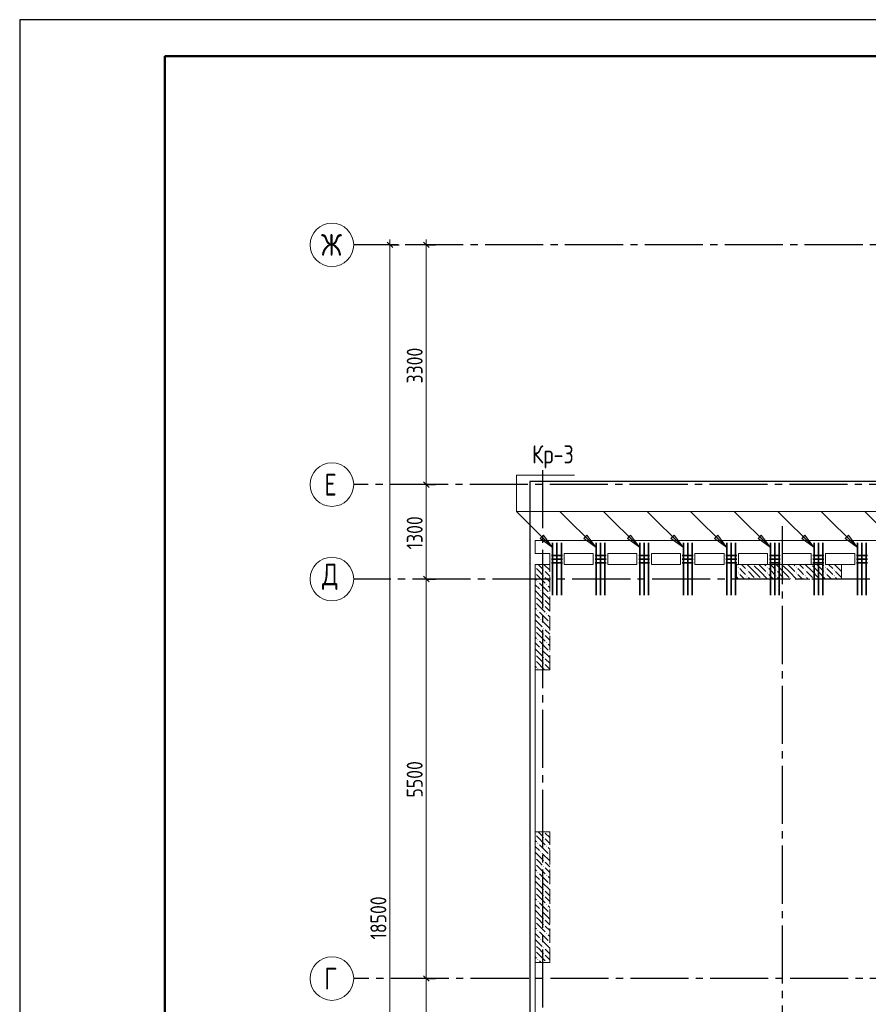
# Model space of a CAD drawing. Header units: millimetres. Extents: x 0 to 61017, y 0 to 42000.
# Tile 5 of 21: x 0 to 11688, y 28446 to 42000. Entities that reach past the tile are written whole.
import ezdxf

# ---------------------------------------------------------------- set-up
doc = ezdxf.new("R2010")
doc.units = ezdxf.units.MM
doc.linetypes.add('______2', pattern=[270, 200, -70])
doc.linetypes.add('______5', pattern=[1100, 800, -100, 100, -100])
for name, color, linetype, lineweight in [('S1 Стержни арматуры фон', 7, 'Continuous', 25), ('Standard', 7, 'Continuous', 25), ('ЖБ Пилон', 180, 'Continuous', 25), ('Оси', 40, '______5', 18), ('Позиционная метка номер позиции', 7, 'Continuous', 13), ('Поперечное армирование AW фон', 7, 'Continuous', 25)]:
    doc.layers.add(name, color=color, linetype=linetype, lineweight=lineweight)
doc.layers.add('ЖБ Перекрытие верхний уровень', color=7, linetype='Continuous', lineweight=25, true_color=0xe0e0ff)
doc.styles.add('GOST 2.304-81', font='txt')
doc.styles.add('ISOCPEUR', font='txt')

msp = doc.modelspace()

# ---------------------------------------------------------------- hatches: boundary and pattern name
at = {"layer": 'ЖБ Пилон', "linetype": 'Continuous', "lineweight": 18, "transparency": 33554687}
for points in [[(7100, 34467), (7103, 34463), (7100, 34460)], [(7210, 34423), (7217, 34430), (7223, 34423), (7217, 34417)], [(7300, 34500), (7297, 34497), (7294, 34500), (7300, 34500)], [(9890, 34463), (9897, 34470), (9903, 34463), (9897, 34457)], [(10010, 34423), (10017, 34430), (10023, 34423), (10017, 34417)], [(10100, 34500), (10097, 34497), (10094, 34500)], [(10290, 34463), (10297, 34470), (10303, 34463), (10297, 34457)], [(10410, 34423), (10417, 34430), (10423, 34423), (10417, 34417)], [(10500, 34500), (10497, 34497), (10494, 34500)], [(10690, 34463), (10697, 34470), (10703, 34463), (10697, 34457)], [(10810, 34423), (10817, 34430), (10823, 34423), (10817, 34417)], [(10900, 34500), (10897, 34497), (10894, 34500)], [(11090, 34463), (11097, 34470), (11103, 34463), (11097, 34457)], [(11210, 34423), (11217, 34430), (11223, 34423), (11217, 34417)], [(11300, 34500), (11297, 34497), (11294, 34500)], [(7100, 34387), (7103, 34383), (7100, 34380)], [(7210, 34343), (7217, 34350), (7223, 34343), (7217, 34337)], [(9890, 34383), (9897, 34390), (9903, 34383), (9897, 34377)], [(10010, 34343), (10017, 34350), (10023, 34343), (10017, 34337)], [(10130, 34303), (10137, 34310), (10143, 34303), (10140, 34300), (10134, 34300)], [(10210, 34303), (10217, 34310), (10223, 34303), (10220, 34300), (10214, 34300)], [(10290, 34383), (10297, 34390), (10303, 34383), (10297, 34377)], [(10410, 34343), (10417, 34350), (10423, 34343), (10417, 34337)], [(10530, 34303), (10537, 34310), (10543, 34303), (10540, 34300), (10534, 34300)], [(10610, 34303), (10617, 34310), (10623, 34303), (10620, 34300), (10614, 34300)], [(10690, 34383), (10697, 34390), (10703, 34383), (10697, 34377)], [(10810, 34343), (10817, 34350), (10823, 34343), (10817, 34337)], [(10930, 34303), (10937, 34310), (10943, 34303), (10940, 34300), (10934, 34300)], [(11010, 34303), (11017, 34310), (11023, 34303), (11020, 34300), (11014, 34300)], [(11090, 34383), (11097, 34390), (11103, 34383), (11097, 34377)], [(11210, 34343), (11217, 34350), (11223, 34343), (11217, 34337)], [(7130, 34263), (7137, 34270), (7143, 34263), (7137, 34257)], [(7250, 34223), (7257, 34230), (7263, 34223), (7257, 34217)], [(7100, 34067), (7103, 34063), (7100, 34060)], [(7170, 34143), (7177, 34150), (7183, 34143), (7177, 34137)], [(7210, 34023), (7217, 34030), (7223, 34023), (7217, 34017)], [(7290, 34103), (7297, 34110), (7300, 34107), (7300, 34100), (7297, 34097)], [(7100, 33987), (7103, 33983), (7100, 33980)], [(7210, 33943), (7217, 33950), (7223, 33943), (7217, 33937)], [(7130, 33863), (7137, 33870), (7143, 33863), (7137, 33857)], [(7250, 33823), (7257, 33830), (7263, 33823), (7257, 33817)], [(7100, 33667), (7103, 33663), (7100, 33660)], [(7170, 33743), (7177, 33750), (7183, 33743), (7177, 33737)], [(7210, 33623), (7217, 33630), (7223, 33623), (7217, 33617)], [(7290, 33703), (7297, 33710), (7300, 33707), (7300, 33700), (7297, 33697)], [(7100, 33587), (7103, 33583), (7100, 33580)], [(7210, 33543), (7217, 33550), (7223, 33543), (7217, 33537)], [(7130, 33463), (7137, 33470), (7143, 33463), (7137, 33457)], [(7170, 33343), (7177, 33350), (7183, 33343), (7177, 33337)], [(7250, 33423), (7257, 33430), (7263, 33423), (7257, 33417)], [(7100, 33267), (7103, 33263), (7100, 33260)], [(7210, 33223), (7217, 33230), (7223, 33223), (7217, 33217)], [(7290, 33303), (7297, 33310), (7300, 33307), (7300, 33300), (7297, 33297)], [(7100, 33187), (7103, 33183), (7100, 33180)], [(7210, 33143), (7217, 33150), (7223, 33143), (7217, 33137)], [(7130, 33063), (7137, 33070), (7143, 33063), (7137, 33057)], [(7100, 30787), (7103, 30783), (7100, 30780)], [(7220, 30820), (7217, 30817), (7214, 30820)], [(7130, 30663), (7137, 30670), (7143, 30663), (7137, 30657)], [(7210, 30743), (7217, 30750), (7223, 30743), (7217, 30737)], [(7170, 30543), (7177, 30550), (7183, 30543), (7177, 30537)], [(7250, 30623), (7257, 30630), (7263, 30623), (7257, 30617)], [(7290, 30503), (7297, 30510), (7300, 30507), (7300, 30500), (7297, 30497)], [(7100, 30467), (7103, 30463), (7100, 30460)], [(7100, 30387), (7103, 30383), (7100, 30380)], [(7210, 30423), (7217, 30430), (7223, 30423), (7217, 30417)], [(7130, 30263), (7137, 30270), (7143, 30263), (7137, 30257)], [(7210, 30343), (7217, 30350), (7223, 30343), (7217, 30337)], [(7250, 30223), (7257, 30230), (7263, 30223), (7257, 30217)], [(7170, 30143), (7177, 30150), (7183, 30143), (7177, 30137)], [(7290, 30103), (7297, 30110), (7300, 30107), (7300, 30100), (7297, 30097)], [(7100, 30067), (7103, 30063), (7100, 30060)], [(7100, 29987), (7103, 29983), (7100, 29980)], [(7210, 30023), (7217, 30030), (7223, 30023), (7217, 30017)], [(7130, 29863), (7137, 29870), (7143, 29863), (7137, 29857)], [(7210, 29943), (7217, 29950), (7223, 29943), (7217, 29937)], [(7250, 29823), (7257, 29830), (7263, 29823), (7257, 29817)], [(7170, 29743), (7177, 29750), (7183, 29743), (7177, 29737)], [(7290, 29703), (7297, 29710), (7300, 29707), (7300, 29700), (7297, 29697)], [(7100, 29667), (7103, 29663), (7100, 29660)], [(7100, 29587), (7103, 29583), (7100, 29580)], [(7210, 29623), (7217, 29630), (7223, 29623), (7217, 29617)], [(7210, 29543), (7217, 29550), (7223, 29543), (7217, 29537)], [(7130, 29463), (7137, 29470), (7143, 29463), (7137, 29457)], [(7250, 29423), (7257, 29430), (7263, 29423), (7257, 29417)], [(7170, 29343), (7177, 29350), (7183, 29343), (7177, 29337)], [(7290, 29303), (7297, 29310), (7300, 29307), (7300, 29300), (7297, 29297)], [(7100, 29267), (7103, 29263), (7100, 29260)], [(7100, 29187), (7103, 29183), (7100, 29180)], [(7210, 29223), (7217, 29230), (7223, 29223), (7217, 29217)], [(7210, 29143), (7217, 29150), (7223, 29143), (7217, 29137)], [(7130, 29063), (7137, 29070), (7143, 29063), (7137, 29057)], [(7250, 29023), (7257, 29030), (7263, 29023), (7260, 29020), (7254, 29020)]]:
    msp.add_hatch(color=7, dxfattribs=at).paths.add_polyline_path(points, flags=16)
at = {"layer": 'Позиционная метка номер позиции', "linetype": 'Continuous', "lineweight": 13, "transparency": 33554687}
for points in [[(7213, 34902), (7340, 34732), (7170, 34859)], [(7813, 34902), (7940, 34732), (7770, 34859)], [(8413, 34902), (8540, 34732), (8370, 34859)], [(9013, 34902), (9140, 34732), (8970, 34859)], [(9613, 34902), (9740, 34732), (9570, 34859)], [(10213, 34902), (10340, 34732), (10170, 34859)], [(10813, 34902), (10940, 34732), (10770, 34859)], [(11413, 34902), (11540, 34732), (11370, 34859)]]:
    msp.add_hatch(color=7, dxfattribs=at).paths.add_polyline_path(points, flags=16)

# ---------------------------------------------------------------- linework, layer by layer
at = {"layer": 'S1 Стержни арматуры фон', "color": 7, "linetype": 'Continuous', "lineweight": 35, "transparency": 33554687}
for p, q in [((7340, 34800), (7340, 34080)), ((7400, 34800), (7400, 34080)), ((7460, 34800), (7460, 34080)), ((7940, 34800), (7940, 34080)), ((8000, 34800), (8000, 34080)), ((8060, 34800), (8060, 34080)), ((8540, 34800), (8540, 34080)), ((8600, 34800), (8600, 34080)), ((8660, 34800), (8660, 34080)), ((9140, 34800), (9140, 34080)), ((9200, 34800), (9200, 34080)), ((9260, 34800), (9260, 34080)), ((9740, 34800), (9740, 34080)), ((9800, 34800), (9800, 34080)), ((9860, 34800), (9860, 34080)), ((10340, 34800), (10340, 34080)), ((10400, 34800), (10400, 34080)), ((10460, 34800), (10460, 34080)), ((10940, 34800), (10940, 34080)), ((11000, 34800), (11000, 34080)), ((11060, 34800), (11060, 34080)), ((11540, 34800), (11540, 34080)), ((11600, 34800), (11600, 34080)), ((11660, 34800), (11660, 34080))]:
    msp.add_line(p, q, dxfattribs=at)
at = {"layer": 'Standard', "color": 7, "linetype": 'Continuous', "lineweight": 25, "transparency": 33554687}
for p, q in [((5138, 38862), (5062, 38938)), ((5638, 38862), (5562, 38938)), ((5638, 35562), (5562, 35638)), ((5638, 34262), (5562, 34338)), ((5638, 28763), (5562, 28838))]:
    msp.add_line(p, q, dxfattribs=at)
at = {"layer": 'Standard', "color": 7, "linetype": 'Continuous', "lineweight": 13, "transparency": 33554687}
for p, q in [((5100, 38900), (5100, 38975)), ((5600, 38900), (5600, 38975)), ((5600, 35600), (5600, 38900)), ((5600, 34300), (5600, 35600)), ((5600, 28800), (5600, 34300)), ((5600, 27100), (5600, 28800))]:
    msp.add_line(p, q, dxfattribs=at)
at = {"layer": 'Standard', "color": 251, "linetype": 'Continuous', "lineweight": -3, "true_color": 0x656565, "transparency": 33554687}
for p, q in [((5100, 38900), (4975, 38900)), ((5100, 38900), (5225, 38900)), ((5100, 38900), (5100, 38900)), ((5600, 38900), (5475, 38900)), ((5600, 38900), (5725, 38900)), ((5600, 38900), (5600, 38900)), ((5600, 35600), (5475, 35600)), ((5600, 35600), (5725, 35600)), ((5600, 35600), (5600, 35600)), ((5600, 34300), (5475, 34300)), ((5600, 34300), (5725, 34300)), ((5600, 34300), (5600, 34300)), ((5600, 28800), (5475, 28800)), ((5600, 28800), (5725, 28800)), ((5600, 28800), (5600, 28800))]:
    msp.add_line(p, q, dxfattribs=at)
at = {"layer": 'Standard', "color": 7, "linetype": 'Continuous', "lineweight": 13, "transparency": 33554687}
msp.add_lwpolyline([(0, 0), (59400, 0), (59400, 42000), (0, 42000), (0, 0)], close=True, dxfattribs=at)
at = {"layer": 'Standard', "color": 7, "linetype": 'Continuous', "lineweight": -3, "transparency": 33554687}
msp.add_lwpolyline([(0, 42000), (0, 0), (59400, 0), (59400, 42000), (0, 42000)], dxfattribs=at)
at = {"layer": 'Standard', "color": 7, "linetype": 'Continuous', "lineweight": 25, "transparency": 33554687}
msp.add_lwpolyline([(0, 42000), (0, 0), (59400, 0), (59400, 42000), (0, 42000)], dxfattribs=at)
at = {"layer": 'Standard', "color": 7, "linetype": 'Continuous', "lineweight": 13, "transparency": 33554687}
for points in [[(59400, 42000), (0, 42000), (0, 0), (59400, 0), (59400, 42000)], [(5100, 20400), (5100, 29236), (5100, 29236), (5100, 38900)]]:
    msp.add_lwpolyline(points, dxfattribs=at)
at = {"layer": 'Standard', "color": 7, "linetype": 'Continuous', "lineweight": 50, "transparency": 33554687}
msp.add_lwpolyline([(2000, 41500), (58900, 41500), (58900, 500), (2000, 500), (2000, 41500)], close=True, dxfattribs=at)
at = {"layer": 'Standard', "color": 254, "linetype": 'Continuous', "lineweight": 25, "true_color": 0xc4c4ff, "transparency": 33554687}
msp.add_lwpolyline([(7025, 19800), (49780, 19800), (49780, 35644), (7025, 35644), (7025, 19800)], dxfattribs=at)
at = {"layer": 'ЖБ Перекрытие верхний уровень', "color": 7, "linetype": 'Continuous', "lineweight": 18, "transparency": 33554687}
for p, q in [((13380, 34830), (7100, 34830)), ((7100, 34830), (7100, 34650)), ((7100, 34650), (7300, 34650)), ((7300, 34650), (7300, 34500)), ((7500, 34500), (7500, 34650)), ((7500, 34650), (7900, 34650)), ((7900, 34650), (7900, 34500)), ((8100, 34650), (8500, 34650)), ((8100, 34500), (8100, 34650)), ((8500, 34650), (8500, 34500)), ((8700, 34500), (8700, 34650)), ((8700, 34650), (9100, 34650)), ((9100, 34650), (9100, 34500)), ((9300, 34650), (9700, 34650)), ((9300, 34500), (9300, 34650)), ((9700, 34650), (9700, 34500)), ((9900, 34500), (9900, 34650)), ((9900, 34650), (10300, 34650)), ((10300, 34650), (10300, 34500)), ((10500, 34650), (10900, 34650)), ((10500, 34500), (10500, 34650)), ((10900, 34650), (10900, 34500)), ((11100, 34500), (11100, 34650)), ((11100, 34650), (11500, 34650)), ((11500, 34650), (11500, 34500)), ((7300, 34500), (7100, 34500)), ((7100, 34500), (7100, 19870)), ((7900, 34500), (7500, 34500)), ((8500, 34500), (8100, 34500)), ((9100, 34500), (8700, 34500)), ((9700, 34500), (9300, 34500)), ((10300, 34500), (9900, 34500)), ((10900, 34500), (10500, 34500)), ((11500, 34500), (11100, 34500))]:
    msp.add_line(p, q, dxfattribs=at)
at = {"layer": 'ЖБ Пилон', "color": 253, "linetype": '______2', "lineweight": 13, "true_color": 0xa0a0a0, "transparency": 33554687}
for p, q in [((7100, 34500), (7100, 33050)), ((7300, 34500), (7100, 34500)), ((7300, 33050), (7300, 34500)), ((11320, 34500), (9870, 34500)), ((9870, 34500), (9870, 34300)), ((11320, 34300), (11320, 34500)), ((9870, 34300), (11320, 34300)), ((7100, 33050), (7300, 33050)), ((7100, 30820), (7100, 29020)), ((7300, 30820), (7100, 30820)), ((7300, 29020), (7300, 30820)), ((7100, 29020), (7300, 29020))]:
    msp.add_line(p, q, dxfattribs=at)
at = {"layer": 'ЖБ Пилон', "color": 9, "linetype": 'Continuous', "lineweight": 18, "true_color": 0xc7c7c7, "transparency": 33554687}
for p, q in [((7157, 34403), (7117, 34443)), ((7140, 34500), (7197, 34443)), ((7300, 34420), (7220, 34500)), ((9870, 34490), (9877, 34483)), ((9957, 34403), (9917, 34443)), ((9940, 34500), (9997, 34443)), ((10117, 34403), (10020, 34500)), ((10117, 34483), (10197, 34403)), ((10197, 34483), (10180, 34500)), ((10197, 34483), (10277, 34403)), ((10260, 34500), (10277, 34483)), ((10357, 34403), (10317, 34443)), ((10340, 34500), (10397, 34443)), ((10517, 34403), (10420, 34500)), ((10517, 34483), (10597, 34403)), ((10597, 34483), (10580, 34500)), ((10597, 34483), (10677, 34403)), ((10660, 34500), (10677, 34483)), ((10757, 34403), (10717, 34443)), ((10740, 34500), (10797, 34443)), ((10917, 34403), (10820, 34500)), ((10917, 34483), (10997, 34403)), ((10997, 34483), (10980, 34500)), ((10997, 34483), (11077, 34403)), ((11060, 34500), (11077, 34483)), ((11157, 34403), (11117, 34443)), ((11140, 34500), (11197, 34443)), ((11317, 34403), (11220, 34500)), ((11317, 34483), (11320, 34480)), ((7100, 34300), (7117, 34283)), ((7117, 34363), (7237, 34243)), ((7197, 34363), (7157, 34403)), ((7237, 34403), (7300, 34340)), ((7237, 34323), (7300, 34260)), ((9870, 34410), (9877, 34403)), ((9870, 34330), (9900, 34300)), ((9917, 34363), (9980, 34300)), ((9997, 34363), (9957, 34403)), ((10037, 34403), (10117, 34323)), ((10037, 34323), (10060, 34300)), ((10117, 34403), (10197, 34323)), ((10197, 34403), (10300, 34300)), ((10317, 34363), (10380, 34300)), ((10397, 34363), (10357, 34403)), ((10437, 34403), (10517, 34323)), ((10437, 34323), (10460, 34300)), ((10517, 34403), (10597, 34323)), ((10597, 34403), (10700, 34300)), ((10717, 34363), (10780, 34300)), ((10797, 34363), (10757, 34403)), ((10837, 34403), (10917, 34323)), ((10837, 34323), (10860, 34300)), ((10917, 34403), (10997, 34323)), ((10997, 34403), (11100, 34300)), ((11117, 34363), (11180, 34300)), ((11197, 34363), (11157, 34403)), ((11237, 34403), (11317, 34323)), ((11237, 34323), (11260, 34300)), ((11317, 34403), (11320, 34400)), ((7100, 34220), (7157, 34163)), ((7157, 34243), (7277, 34123)), ((7300, 34180), (7277, 34203)), ((7100, 34140), (7197, 34043)), ((7157, 34003), (7117, 34043)), ((7300, 34020), (7197, 34123)), ((7100, 33900), (7117, 33883)), ((7117, 33963), (7237, 33843)), ((7197, 33963), (7157, 34003)), ((7237, 34003), (7300, 33940)), ((7237, 33923), (7300, 33860)), ((7100, 33820), (7157, 33763)), ((7157, 33843), (7277, 33723)), ((7300, 33780), (7277, 33803)), ((7100, 33740), (7197, 33643)), ((7157, 33603), (7117, 33643)), ((7300, 33620), (7197, 33723)), ((7100, 33500), (7117, 33483)), ((7117, 33563), (7237, 33443)), ((7197, 33563), (7157, 33603)), ((7237, 33603), (7300, 33540)), ((7237, 33523), (7300, 33460)), ((7100, 33420), (7157, 33363)), ((7157, 33443), (7277, 33323)), ((7300, 33380), (7277, 33403)), ((7100, 33340), (7197, 33243)), ((7157, 33203), (7117, 33243)), ((7300, 33220), (7197, 33323)), ((7100, 33100), (7117, 33083)), ((7117, 33163), (7230, 33050)), ((7197, 33163), (7157, 33203)), ((7237, 33203), (7300, 33140)), ((7237, 33123), (7300, 33060)), ((7157, 30803), (7140, 30820)), ((7197, 30763), (7157, 30803)), ((7237, 30803), (7300, 30740)), ((7100, 30700), (7117, 30683)), ((7117, 30763), (7237, 30643)), ((7157, 30643), (7277, 30523)), ((7237, 30723), (7300, 30660)), ((7100, 30620), (7157, 30563)), ((7100, 30540), (7197, 30443)), ((7300, 30420), (7197, 30523)), ((7300, 30580), (7277, 30603)), ((7157, 30403), (7117, 30443)), ((7117, 30363), (7237, 30243)), ((7197, 30363), (7157, 30403)), ((7237, 30403), (7300, 30340)), ((7100, 30300), (7117, 30283)), ((7157, 30243), (7277, 30123)), ((7237, 30323), (7300, 30260)), ((7100, 30220), (7157, 30163)), ((7100, 30140), (7197, 30043)), ((7300, 30020), (7197, 30123)), ((7300, 30180), (7277, 30203)), ((7157, 30003), (7117, 30043)), ((7117, 29963), (7237, 29843)), ((7197, 29963), (7157, 30003)), ((7237, 30003), (7300, 29940)), ((7100, 29900), (7117, 29883)), ((7100, 29820), (7157, 29763)), ((7157, 29843), (7277, 29723)), ((7237, 29923), (7300, 29860)), ((7100, 29740), (7197, 29643)), ((7300, 29620), (7197, 29723)), ((7300, 29780), (7277, 29803)), ((7157, 29603), (7117, 29643)), ((7117, 29563), (7237, 29443)), ((7197, 29563), (7157, 29603)), ((7237, 29603), (7300, 29540)), ((7100, 29500), (7117, 29483)), ((7100, 29420), (7157, 29363)), ((7157, 29443), (7277, 29323)), ((7237, 29523), (7300, 29460)), ((7100, 29340), (7197, 29243)), ((7300, 29220), (7197, 29323)), ((7300, 29380), (7277, 29403)), ((7157, 29203), (7117, 29243)), ((7117, 29163), (7237, 29043)), ((7197, 29163), (7157, 29203)), ((7237, 29203), (7300, 29140)), ((7100, 29100), (7117, 29083)), ((7100, 29020), (7100, 29020)), ((7157, 29043), (7180, 29020)), ((7237, 29123), (7300, 29060))]:
    msp.add_line(p, q, dxfattribs=at)
at = {"layer": 'Оси', "color": 8, "linetype": '______5', "lineweight": -3, "transparency": 33554687}
for p, q in [((43510, 38900), (4600, 38900)), ((7200, 35800), (7200, 16970)), ((43300, 35600), (4600, 35600)), ((10500, 35030), (10500, 16970)), ((50210, 34300), (4600, 34300)), ((50210, 34300), (4600, 34300)), ((49910, 28800), (4600, 28800))]:
    msp.add_line(p, q, dxfattribs=at)
at = {"layer": 'Оси', "color": 7, "linetype": 'Continuous', "lineweight": 13, "transparency": 33554687}
for centre in [(4300, 38900), (4300, 35600), (4300, 34300), (4300, 34300), (4300, 28800)]:
    msp.add_circle(centre, 300, dxfattribs=at)
at = {"layer": 'Позиционная метка номер позиции', "color": 7, "linetype": 'Continuous', "lineweight": 13, "transparency": 33554687}
for p, q in [((7340, 34732), (6840, 35232)), ((7940, 34732), (7440, 35232)), ((8540, 34732), (8040, 35232)), ((9140, 34732), (8640, 35232)), ((9740, 34732), (9240, 35232)), ((10340, 34732), (9840, 35232)), ((10940, 34732), (10440, 35232)), ((11540, 34732), (11040, 35232)), ((12140, 34732), (11640, 35232)), ((7170, 34859), (7213, 34902)), ((7340, 34732), (7170, 34859)), ((7191, 34880), (7181, 34891)), ((7213, 34902), (7340, 34732)), ((7770, 34859), (7813, 34902)), ((7940, 34732), (7770, 34859)), ((7791, 34880), (7781, 34891)), ((7813, 34902), (7940, 34732)), ((8370, 34859), (8413, 34902)), ((8540, 34732), (8370, 34859)), ((8391, 34880), (8381, 34891)), ((8413, 34902), (8540, 34732)), ((8970, 34859), (9013, 34902)), ((9140, 34732), (8970, 34859)), ((8992, 34880), (8981, 34891)), ((9013, 34902), (9140, 34732)), ((9570, 34859), (9613, 34902)), ((9740, 34732), (9570, 34859)), ((9592, 34880), (9581, 34891)), ((9613, 34902), (9740, 34732)), ((10170, 34859), (10213, 34902)), ((10340, 34732), (10170, 34859)), ((10192, 34880), (10181, 34891)), ((10213, 34902), (10340, 34732)), ((10770, 34859), (10813, 34902)), ((10940, 34732), (10770, 34859)), ((10792, 34880), (10781, 34891)), ((10813, 34902), (10940, 34732)), ((11370, 34859), (11413, 34902)), ((11540, 34732), (11370, 34859)), ((11392, 34880), (11381, 34891)), ((11413, 34902), (11540, 34732)), ((7340, 34732), (7340, 34732)), ((7340, 34732), (7340, 34732)), ((7340, 34732), (7340, 34732)), ((7940, 34732), (7940, 34732)), ((7940, 34732), (7940, 34732)), ((7940, 34732), (7940, 34732)), ((8540, 34732), (8540, 34732)), ((8540, 34732), (8540, 34732)), ((8540, 34732), (8540, 34732)), ((9140, 34732), (9140, 34732)), ((9140, 34732), (9140, 34732)), ((9140, 34732), (9140, 34732)), ((9740, 34732), (9740, 34732)), ((9740, 34732), (9740, 34732)), ((9740, 34732), (9740, 34732)), ((10340, 34732), (10340, 34732)), ((10340, 34732), (10340, 34732)), ((10340, 34732), (10340, 34732)), ((10940, 34732), (10940, 34732)), ((10940, 34732), (10940, 34732)), ((10940, 34732), (10940, 34732)), ((11540, 34732), (11540, 34732)), ((11540, 34732), (11540, 34732)), ((11540, 34732), (11540, 34732))]:
    msp.add_line(p, q, dxfattribs=at)
msp.add_lwpolyline([(12740, 34732), (12240, 35232), (6840, 35232), (6840, 35732), (7640, 35732)], dxfattribs=at)
at = {"layer": 'Поперечное армирование AW фон', "color": 7, "linetype": 'Continuous', "lineweight": 35, "transparency": 33554687}
for p, q in [((7475, 34625), (7325, 34625)), ((7475, 34575), (7325, 34575)), ((8075, 34625), (7925, 34625)), ((8075, 34575), (7925, 34575)), ((8675, 34625), (8525, 34625)), ((8675, 34575), (8525, 34575)), ((9275, 34625), (9125, 34625)), ((9275, 34575), (9125, 34575)), ((9875, 34625), (9725, 34625)), ((9875, 34575), (9725, 34575)), ((10475, 34625), (10325, 34625)), ((10475, 34575), (10325, 34575)), ((11075, 34625), (10925, 34625)), ((11075, 34575), (10925, 34575)), ((11675, 34625), (11525, 34625)), ((11675, 34575), (11525, 34575)), ((7475, 34525), (7325, 34525)), ((8075, 34525), (7925, 34525)), ((8675, 34525), (8525, 34525)), ((9275, 34525), (9125, 34525)), ((9875, 34525), (9725, 34525)), ((10475, 34525), (10325, 34525)), ((11075, 34525), (10925, 34525)), ((11675, 34525), (11525, 34525))]:
    msp.add_line(p, q, dxfattribs=at)

# ---------------------------------------------------------------- texts
at = {"layer": 'Standard', "color": 7, "linetype": 'Continuous', "lineweight": 25, "transparency": 33554687, "char_height": 220, "attachment_point": 7, "rotation": 90, "style": 'GOST 2.304-81'}
for s, insert, width in [('3300', (5550, 36992), 641.47), ('1300', (5550, 34708), 610.16), ('5500', (5550, 31292), 641.48), ('18500', (5050, 29337), 750.83)]:
    msp.add_mtext(s, dxfattribs=dict(at, insert=insert, width=width))
at = {"layer": 'Standard', "color": 7, "linetype": 'Continuous', "lineweight": 25, "transparency": 33554687, "insert": (7057, 35824), "char_height": 250, "width": 711.25, "attachment_point": 7, "style": 'GOST 2.304-81'}
msp.add_mtext('Кр-3', dxfattribs=at)
at = {"layer": 'Оси', "color": 7, "linetype": 'Continuous', "lineweight": 25, "transparency": 33554687, "char_height": 300, "attachment_point": 7, "style": 'ISOCPEUR'}
for s, insert, width in [('\\W0.83;Ж', (4150, 38750), 425), ('\\W0.78;Е', (4195, 35450), 326.41), ('\\W0.82;Д', (4165, 34150), 392.65), ('\\W0.78;Г', (4195, 28650), 326.41)]:
    msp.add_mtext(s, dxfattribs=dict(at, insert=insert, width=width))

doc.saveas('drawing.dxf')
